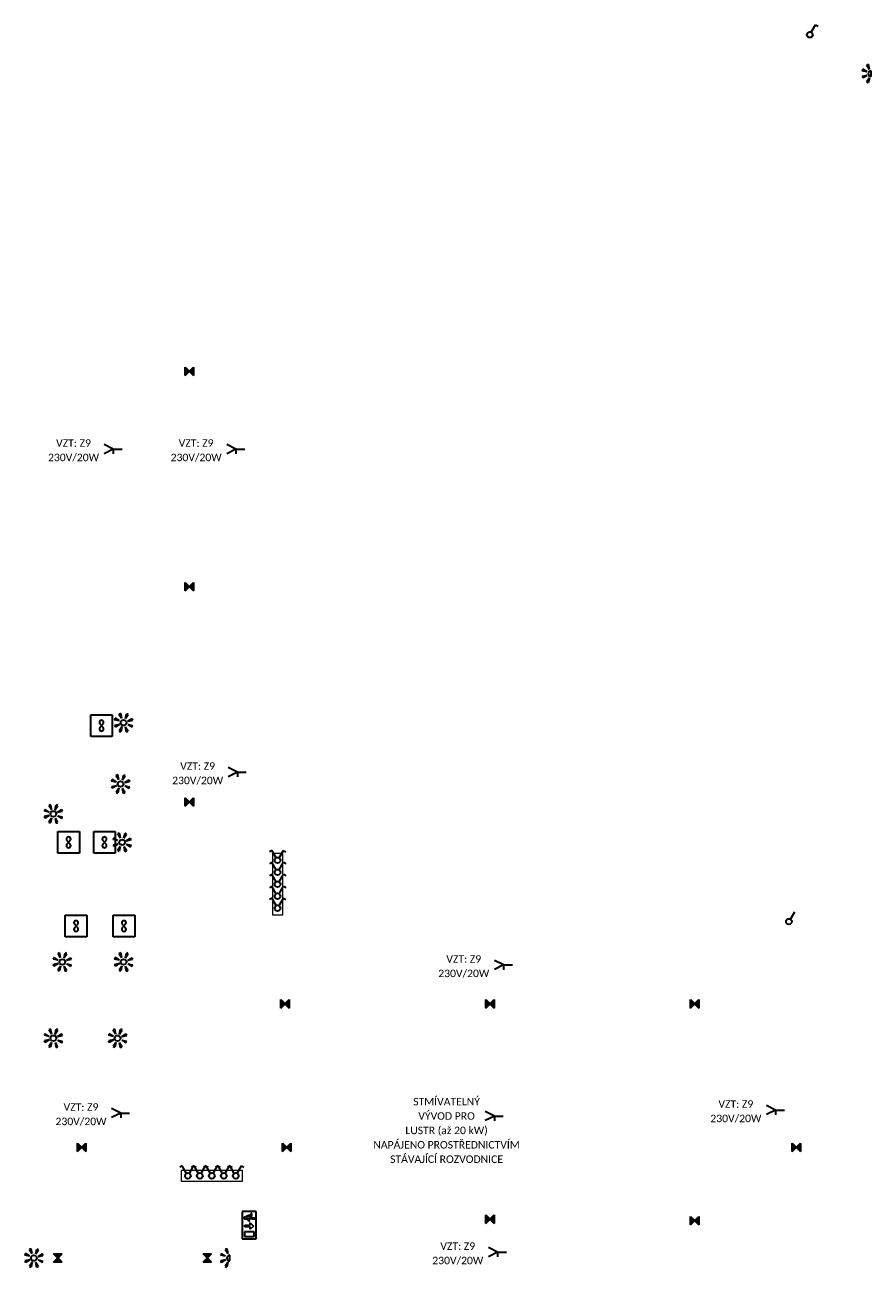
# Model space of a CAD drawing. Header units: millimetres. Extents: x 887765 to 1334942, y -180350 to -112594.
# Tile 6 of 9: x 1061647 to 1089950, y -173903 to -132367. Entities that reach past the tile are written whole.
import ezdxf
from ezdxf.enums import TextEntityAlignment as Align

# ---------------------------------------------------------------- set-up
doc = ezdxf.new("R2010")
doc.units = ezdxf.units.MM
doc.header["$LTSCALE"] = 50
doc.linetypes.add('DASHED2', pattern=[9.525, 6.35, -3.175])
for name, color, linetype, lineweight in [('E-NO', 84, 'Continuous', 35), ('E-přístroje', 7, 'Continuous', 35), ('E-rámečky', 4, 'DASHED2', 13), ('E-spotřebiče', 7, 'Continuous', 35), ('E-texty', 7, 'Continuous', 35), ('E-vypínače', 7, 'Continuous', 35)]:
    doc.layers.add(name, color=color, linetype=linetype, lineweight=lineweight)
doc.styles.get("Standard").update_dxf_attribs({"font": 'CALIBRI.TTF'})

# ---------------------------------------------------------------- blocks, each defined once
blk = doc.blocks.new('Invertor NO')
at = {"linetype": 'ByBlock'}
h = blk.add_hatch(color=0, dxfattribs=at)
h.paths.add_polyline_path([(-70.71, -70.71), (0, 0), (-70.71, 70.71)])
h.paths.add_polyline_path([(70.710678, 70.710678), (0, 0), (70.710678, -70.710678)])
at = {"color": 0, "linetype": 'ByBlock'}
for p, q in [((-70.71, -70.71), (70.71, 70.71)), ((-70.71, -70.71), (-70.71, 70.71)), ((-70.71, 70.71), (70.71, -70.71)), ((70.71, 70.71), (70.71, -70.71))]:
    blk.add_line(p, q, dxfattribs=at)
blk = doc.blocks.new('NO šipka dolů')
at = {"color": 0, "linetype": 'ByBlock', "lineweight": -2}
for p, q in [((230, 115), (-230, 115)), ((-230, 115), (-230, -115)), ((-191, 80), (-191, -83)), ((-111, 80), (-191, 80)), ((-111, -83), (-111, 80)), ((-30, -18), (-30, 71)), ((-30, 71), (1, 71)), ((1, 71), (1, -18)), ((61, 5), (86, 9)), ((61, -3), (61, 5)), ((86, 9), (99, 45)), ((93, 0), (107, 37)), ((99, 45), (113, 54)), ((107, 37), (114, -7)), ((143, 52), (125, 54)), ((135, 33), (140, 33)), ((151, -32), (135, 33)), ((140, 33), (162, -14)), ((167, -7), (143, 52)), ((230, -115), (230, 115)), ((-230, -115), (230, -115)), ((-191, -83), (-111, -83)), ((-68, -18), (-30, -18)), ((-16, -70), (-68, -18)), ((37, -18), (-16, -70)), ((1, -18), (37, -18)), ((61, -3), (93, 0)), ((114, -7), (104, -45)), ((104, -45), (108, -94)), ((108, -94), (120, -93)), ((116, -53), (128, -13)), ((120, -93), (116, -53)), ((128, -13), (146, -45)), ((146, -45), (195, -42)), ((195, -30), (151, -32)), ((162, -14), (167, -7)), ((195, -42), (195, -30))]:
    blk.add_line(p, q, dxfattribs=at)
blk.add_arc((118, 69), 16.1, 293.2499, 251.9236, dxfattribs=at)
blk = doc.blocks.new('Ventilátor')
at = {"color": 0, "linetype": 'ByBlock', "ltscale": 10}
for p, q in [((0, 180), (360, 180)), ((0, -180), (0, 180)), ((153.17, -30), (206.84, 30)), ((153.17, 30), (206.84, -30)), ((360, 180), (360, -180)), ((360, -180), (0, -180))]:
    blk.add_line(p, q, dxfattribs=at)
for centre, radius, start, end in [((180, 54), 36.01, 318.197307, 221.813303), ((180, -54), 36, 138.186697, 41.802693)]:
    blk.add_arc(centre, radius, start, end, dxfattribs=at)
blk = doc.blocks.new('Pohybové čidlo 180')
h = blk.add_hatch(color=256)
h.dxf.hatch_style = 1
h.paths.add_polyline_path([(76, 139, 0.046068), (49, 150), (30, 69)])
h.paths.add_polyline_path([(152, 45, 0.046068), (141, 72), (70, 28)])
h.paths.add_polyline_path([(69, -30), (139, -76, 0.046068), (150, -49)])
h.paths.add_polyline_path([(28, -70), (45, -152, 0.046068), (72, -141)])
for p, q in [((0, 48), (0, -48)), ((30, 69), (49, 150)), ((30, 69), (76, 139)), ((70, 28), (141, 72)), ((70, 28), (152, 45)), ((28, -70), (72, -141)), ((28, -70), (45, -152)), ((69, -30), (150, -49)), ((69, -30), (139, -76))]:
    blk.add_line(p, q)
at = {"color": 0, "linetype": 'ByBlock'}
blk.add_arc((0, 0), 48, 270, 90, dxfattribs=at)
for start, end in [(61.4555, 72.006), (16.4555, 27.006), (286.4555, 297.006), (331.4555, 342.006)]:
    blk.add_arc((0, 0), 158, start, end)
blk = doc.blocks.new('Vypínač 1')
at = {"color": 0, "linetype": 'ByBlock'}
for p, q in [((24, 42), (96, 166)), ((96, 166), (138, 142))]:
    blk.add_line(p, q, dxfattribs=at)
blk.add_circle((0, 0), 48, dxfattribs=at)
blk = doc.blocks.new('Pohybové čidlo 360')
h = blk.add_hatch(color=256)
h.dxf.hatch_style = 1
h.paths.add_polyline_path([(76, 139, 0.046068), (49, 150), (30, 69)])
h.paths.add_polyline_path([(-45, 152, 0.046068), (-72, 141), (-28, 70)])
h.paths.add_polyline_path([(-69, 30), (-139, 76, 0.046068), (-150, 49)])
h.paths.add_polyline_path([(-152, -45, 0.046068), (-141, -72), (-70, -28)])
h.paths.add_polyline_path([(-30, -69), (-76, -139, 0.046068), (-49, -150)])
h.paths.add_polyline_path([(28, -70), (45, -152, 0.046068), (72, -141)])
h.paths.add_polyline_path([(139, -76, 0.046068), (150, -49), (69, -30)])
h.paths.add_polyline_path([(141, 72), (70, 28), (152, 45, 0.046068)])
for p, q in [((-69, 30), (-150, 49)), ((-69, 30), (-139, 76)), ((-28, 70), (-72, 141)), ((-28, 70), (-45, 152)), ((30, 69), (49, 150)), ((30, 69), (76, 139)), ((70, 28), (141, 72)), ((70, 28), (152, 45)), ((-70, -28), (-152, -45)), ((-70, -28), (-141, -72)), ((-30, -69), (-76, -139)), ((-30, -69), (-49, -150)), ((28, -70), (72, -141)), ((28, -70), (45, -152)), ((69, -30), (150, -49)), ((69, -30), (139, -76))]:
    blk.add_line(p, q)
at = {"color": 0, "linetype": 'ByBlock'}
blk.add_circle((0, 0), 48, dxfattribs=at)
for start, end in [(151.4555, 162.006), (106.4555, 117.006), (61.4555, 72.006), (16.4555, 27.006), (196.4555, 207.006), (241.4555, 252.006), (286.4555, 297.006), (331.4555, 342.006)]:
    blk.add_arc((0, 0), 158, start, end)
blk = doc.blocks.new('5 rámeček')
at = {"layer": 'E-rámečky', "color": 0, "ltscale": 10}
blk.add_lwpolyline([(512.5, -87.5), (512.5, 87.5), (-512.5, 87.5), (-512.5, -87.5)], close=True, dxfattribs=at)
blk = doc.blocks.new('Vypínač 5')
at = {"color": 0, "linetype": 'ByBlock'}
for p, q in [((-96, 166.28), (-137.57, 142.28)), ((-24, 41.57), (-96, 166.28)), ((24, 41.57), (96, 166.28)), ((96, 166.28), (137.57, 142.28))]:
    blk.add_line(p, q, dxfattribs=at)
blk.add_circle((0, 0), 48, dxfattribs=at)
blk = doc.blocks.new('Vypínač 10')
at = {"color": 0, "linetype": 'ByBlock'}
blk.add_line((24, 42), (96, 166), dxfattribs=at)
blk.add_circle((0, 0), 48, dxfattribs=at)
blk = doc.blocks.new('Vývod 1F')
at = {"color": 0, "linetype": 'ByBlock', "lineweight": -2, "ltscale": 25}
for q in [(0, 0), (98.16, 53.06), (200.62, 51.62), (200.62, -51.62)]:
    blk.add_line((98.16, 0), q, dxfattribs=at)

msp = doc.modelspace()

# ---------------------------------------------------------------- block references
at = {"layer": 'E-NO', "xscale": 2, "yscale": 2, "zscale": 2}
for p in [(1067150, -143950), (1067150, -151150), (1067150, -158350), (1070350, -165100), (1077200, -165100), (1084050, -165100), (1063550, -169900), (1070400, -169900), (1087450, -169900), (1077200, -172300), (1084050, -172350)]:
    msp.add_blockref('Invertor NO', p, dxfattribs=at)
at = {"layer": 'E-NO', "xscale": 2, "yscale": 2, "zscale": 2, "rotation": 90}
for name, p in [('NO šipka dolů', (1069150, -172500)), ('Invertor NO', (1062750, -173600)), ('Invertor NO', (1067750, -173600))]:
    msp.add_blockref(name, p, dxfattribs=at)
at = {"layer": 'E-přístroje', "xscale": 2, "yscale": 2, "zscale": 2, "rotation": 180}
for p in [(1089950, -134000), (1068500, -173600)]:
    msp.add_blockref('Pohybové čidlo 180', p, dxfattribs=at)
at = {"layer": 'E-přístroje', "xscale": 2, "yscale": 2, "zscale": 2}
for p in [(1064950, -155700), (1064850, -157750), (1062600, -158750), (1064900, -159700), (1062900, -163700), (1064950, -163700), (1062600, -166250), (1064750, -166250), (1061950, -173600)]:
    msp.add_blockref('Pohybové čidlo 360', p, dxfattribs=at)
at = {"layer": 'E-rámečky', "xscale": 2, "yscale": 2, "zscale": 2, "rotation": 90}
msp.add_blockref('5 rámeček', (1070100, -161100), dxfattribs=at)
at = {"layer": 'E-rámečky', "xscale": 2, "yscale": 2, "zscale": 2}
msp.add_blockref('5 rámeček', (1067900, -170850), dxfattribs=at)
at = {"layer": 'E-spotřebiče', "xscale": 3, "yscale": 3, "zscale": 3, "rotation": 180}
for p in [(1064900, -146550), (1069000, -146550), (1069050, -157350), (1077950, -163800), (1065150, -168750), (1087050, -168650), (1077644, -168850), (1077750, -173400)]:
    msp.add_blockref('Vývod 1F', p, dxfattribs=at)
at = {"layer": 'E-spotřebiče', "xscale": 2, "yscale": 2, "zscale": 2}
for p in [(1063850, -155800), (1062750, -159700), (1063950, -159700), (1063000, -162500), (1064600, -162500)]:
    msp.add_blockref('Ventilátor', p, dxfattribs=at)
at = {"layer": 'E-vypínače', "xscale": 2, "yscale": 2, "zscale": 2}
for name, p in [('Vypínač 1', (1087900, -132700)), ('Vypínač 5', (1070100, -160300)), ('Vypínač 5', (1070100, -160700)), ('Vypínač 5', (1070100, -161100)), ('Vypínač 5', (1070100, -161500)), ('Vypínač 5', (1070100, -161900)), ('Vypínač 10', (1087200, -162350)), ('Vypínač 5', (1067100, -170850)), ('Vypínač 5', (1067500, -170850)), ('Vypínač 5', (1067900, -170850)), ('Vypínač 5', (1068300, -170850)), ('Vypínač 5', (1068700, -170850))]:
    msp.add_blockref(name, p, dxfattribs=at)

# ---------------------------------------------------------------- texts
at = {"layer": 'E-texty', "ltscale": 0.02}
for s, p in [('VZT: Z9', (1063275, -146350)), ('VZT: Z9', (1067375, -146350)), ('230V/20W', (1063275, -146831)), ('230V/20W', (1067375, -146831)), ('VZT: Z9', (1067425, -157150)), ('230V/20W', (1067425, -157631)), ('VZT: Z9', (1076325, -163600)), ('230V/20W', (1076325, -164081)), ('STMÍVATELNÝ', (1075750, -168369)), ('VZT: Z9', (1063525, -168550)), ('VZT: Z9', (1085425, -168450)), ('230V/20W', (1063525, -169031)), ('VÝVOD PRO', (1075750, -168850)), ('230V/20W', (1085425, -168931)), ('LUSTR (až 20 kW)', (1075750, -169331)), ('NAPÁJENO PROSTŘEDNICTVÍM', (1075750, -169812)), ('STÁVAJÍCÍ ROZVODNICE', (1075750, -170292)), ('VZT: Z9', (1076125, -173200)), ('230V/20W', (1076125, -173681))]:
    msp.add_text(s, height=250, dxfattribs=at).set_placement(p, align=Align.MIDDLE_CENTER)

doc.saveas('drawing.dxf')
